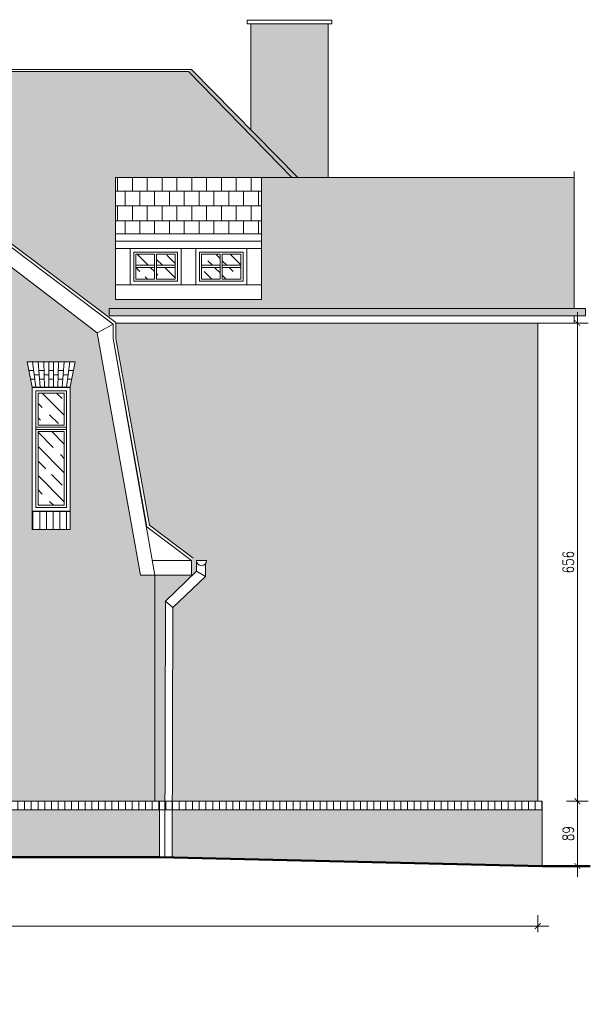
# Model space of a CAD drawing. Header units: millimetres. Extents: x 284606 to 569416, y -192995 to -95103.
# Tile 177 of 178: x 317799 to 318581, y -98956 to -97606. Entities that reach past the tile are written whole.
import ezdxf

# ---------------------------------------------------------------- set-up
doc = ezdxf.new("R2010")
doc.units = ezdxf.units.MM
doc.layers.get('0').update_dxf_attribs({"lineweight": 0})
for name, color, linetype, lineweight in [('!STR_Elewacje 0.15', 10, 'Continuous', 15), ('!STR_Konstrukcja 0.20', 200, 'Continuous', 20), ('!STR_Konstrukcja 0.50', 72, 'Continuous', 50), ('!STR_Kreskowanie', 253, 'Continuous', 5), ('!STR_Ocieplenie 0.05', 1, 'Continuous', 5), ('!STR_Stolarka okienna', 72, 'Continuous', 15), ('!STR_Wymiarowanie', 254, 'Continuous', 9)]:
    doc.layers.add(name, color=color, linetype=linetype, lineweight=lineweight)
doc.layers.add('!STR_Kreskowanie ścian', color=7, linetype='Continuous', lineweight=5, true_color=0xa6a6a6)
doc.styles.add('EKO 1-10', font='romans.shx', dxfattribs={"width": 0.8, "height": 15})
doc.dimstyles.new('EKO wymiar 1-10', dxfattribs={"dimtxt": 15, "dimasz": 8, "dimexe": 15, "dimexo": 15, "dimgap": 5, "dimtad": 1, "dimdec": 0, "dimtxsty": 'EKO 1-10', "dimblk": 'ARCHTICK', "dimcen": 10, "dimdle": 15, "dimclrd": 256, "dimclre": 256, "dimclrt": 256, "dimazin": 2, "dimtfac": 1, "dimtdec": 0, "dimtmove": 2, "dimatfit": 3, "dimldrblk": 'ARCHTICK', "dimfxl": 15, "dimfxlon": 1, "dimlwd": -1, "dimlwe": -1, "dimarcsym": 0})
pattern_1 = [(0, (24379.7694, 0), (0, 8.128), []), (90, (24379.7694, 0), (-8.128, 8.128), [8.128, -8.128])]
pattern_2 = [(0, (24379.77, 0), (0, 20.32), []), (90, (24379.769, 0), (-10.16, 20.32), [20.32, -20.32])]

# ---------------------------------------------------------------- blocks, each defined once
blk = doc.blocks.new('_ArchTick')
at = {"color": 0, "linetype": 'ByBlock', "const_width": 0.15}
blk.add_lwpolyline([(-0.5, -0.5), (0.5, 0.5)], dxfattribs=at)
blk = doc.blocks.new('*D1014')
at = {"layer": '!STR_Wymiarowanie', "ltscale": 1.5, "transparency": 16777216}
for p, q in [((316603.1, -98864), (316603.1, -98834)), ((318508.5, -98857.3), (318508.5, -98834)), ((316588.1, -98849), (318523.5, -98849))]:
    blk.add_line(p, q, dxfattribs=at)
at = {"layer": 'Defpoints', "color": 0, "ltscale": 1.5, "transparency": 16777216}
for p in [(318508.5, -98849), (318508.5, -98872.3), (316603.1, -98956.3)]:
    blk.add_point(p, dxfattribs=at)
at = {"layer": '!STR_Wymiarowanie', "ltscale": 1.5, "transparency": 16777216, "xscale": 8, "yscale": 8, "zscale": 8, "rotation": 180}
blk.add_blockref('_ArchTick', (316603.1, -98849), dxfattribs=at)
at = {"layer": '!STR_Wymiarowanie', "ltscale": 1.5, "transparency": 16777216, "xscale": 8, "yscale": 8, "zscale": 8}
blk.add_blockref('_ArchTick', (318508.5, -98849), dxfattribs=at)
at = {"layer": '!STR_Wymiarowanie', "ltscale": 1.5, "transparency": 16777216, "insert": (317555.8, -98836.5), "char_height": 15, "attachment_point": 5, "style": 'EKO 1-10'}
blk.add_mtext('1905', dxfattribs=at)
blk = doc.blocks.new('*D1015')
at = {"layer": '!STR_Wymiarowanie', "ltscale": 1.5, "transparency": 16777216}
for p, q in [((318562.8, -98781.6), (318562.8, -98662.6)), ((318547.8, -98677.6), (318577.8, -98677.6)), ((318547.8, -98766.6), (318577.8, -98766.6))]:
    blk.add_line(p, q, dxfattribs=at)
at = {"layer": 'Defpoints', "color": 0, "ltscale": 1.5, "transparency": 16777216}
for p in [(318514.5, -98677.6), (318562.8, -98677.6), (318514.5, -98766.6)]:
    blk.add_point(p, dxfattribs=at)
at = {"layer": '!STR_Wymiarowanie', "ltscale": 1.5, "transparency": 16777216, "xscale": 8, "yscale": 8, "zscale": 8}
for p, rotation in [((318562.8, -98677.6), 90), ((318562.8, -98766.6), 270)]:
    blk.add_blockref('_ArchTick', p, dxfattribs=dict(at, rotation=rotation))
at = {"layer": '!STR_Wymiarowanie', "ltscale": 1.5, "transparency": 16777216, "insert": (318550.3, -98722.1), "char_height": 15, "attachment_point": 5, "rotation": 90, "style": 'EKO 1-10'}
blk.add_mtext('89', dxfattribs=at)
blk = doc.blocks.new('*D1016')
at = {"layer": '!STR_Wymiarowanie', "ltscale": 1.5, "transparency": 16777216}
for p, q in [((318562.8, -98692.6), (318562.8, -98006.7)), ((318547.8, -98021.7), (318577.8, -98021.7)), ((318547.8, -98677.6), (318577.8, -98677.6))]:
    blk.add_line(p, q, dxfattribs=at)
at = {"layer": 'Defpoints', "color": 0, "ltscale": 1.5, "transparency": 16777216}
for p in [(318476.1, -98021.7), (318562.8, -98021.7), (318514.5, -98677.6)]:
    blk.add_point(p, dxfattribs=at)
at = {"layer": '!STR_Wymiarowanie', "ltscale": 1.5, "transparency": 16777216, "xscale": 8, "yscale": 8, "zscale": 8}
for p, rotation in [((318562.8, -98021.7), 90), ((318562.8, -98677.6), 270)]:
    blk.add_blockref('_ArchTick', p, dxfattribs=dict(at, rotation=rotation))
at = {"layer": '!STR_Wymiarowanie', "ltscale": 1.5, "transparency": 16777216, "insert": (318550.3, -98349.7), "char_height": 15, "attachment_point": 5, "rotation": 90, "style": 'EKO 1-10'}
blk.add_mtext('656', dxfattribs=at)

msp = doc.modelspace()

# ---------------------------------------------------------------- hatches: boundary and pattern name
at = {"layer": '!STR_Kreskowanie', "ltscale": 0.3}
h = msp.add_hatch(dxfattribs=at)
h.set_pattern_fill('GOST_WOOD', color=256, scale=7, angle=45)
h.set_pattern_definition([(135, (24463, 2370.476), (29.698485, 29.698485), [70, -14]), (135, (24482.797, 2370.476), (29.698485, 29.698485), [42, -10.5, 21, -10.5]), (135, (24507.546, 2365.526), (29.698485, 29.698485), [70, -14])])
h.paths.add_polyline_path([(317986.2, -97927.3), (318011.7, -97927.3), (318011.7, -97942.4), (317986.2, -97942.4)])
h.paths.add_polyline_path([(317957.7, -97927.3), (317983.2, -97927.3), (317983.2, -97942.4), (317957.7, -97942.4)])
h.paths.add_polyline_path([(317957.7, -97945.4), (317983.2, -97945.4), (317983.2, -97961.3), (317957.7, -97961.3)])
h.paths.add_polyline_path([(317986.2, -97945.4), (318011.7, -97945.4), (318011.7, -97961.3), (317986.2, -97961.3)])
h = msp.add_hatch(dxfattribs=at)
h.set_pattern_fill('GOST_WOOD', color=256, scale=7, angle=45)
h.set_pattern_definition([(135, (24373, 2370.476), (29.698485, 29.698485), [70, -14]), (135, (24392.797, 2370.476), (29.698485, 29.698485), [42, -10.5, 21, -10.5]), (135, (24417.546, 2365.526), (29.698485, 29.698485), [70, -14])])
h.paths.add_polyline_path([(318076.2, -97927.3), (318101.7, -97927.3), (318101.7, -97942.4), (318076.2, -97942.4)])
h.paths.add_polyline_path([(318047.7, -97927.3), (318073.2, -97927.3), (318073.2, -97942.4), (318047.7, -97942.4)])
h.paths.add_polyline_path([(318047.7, -97945.4), (318073.2, -97945.4), (318073.2, -97961.3), (318047.7, -97961.3)])
h.paths.add_polyline_path([(318076.2, -97945.4), (318101.7, -97945.4), (318101.7, -97961.3), (318076.2, -97961.3)])
h = msp.add_hatch(dxfattribs=at)
h.set_pattern_fill('GOST_WOOD', color=256, scale=7, angle=45)
h.set_pattern_definition([(135, (813.01, 317.642), (29.698485, 29.698485), [70, -14]), (135, (832.81, 317.642), (29.698485, 29.698485), [42, -10.5, 21, -10.5]), (135, (857.56, 312.693), (29.698485, 29.698485), [70, -14])])
h.paths.add_polyline_path([(317859.6, -98117.7), (317823.6, -98117.7), (317823.6, -98159.7), (317859.6, -98159.7)])
h.paths.add_polyline_path([(317859.6, -98170.7), (317823.6, -98170.7), (317823.6, -98271.7), (317859.6, -98271.7)])
at = {"layer": '!STR_Kreskowanie ścian', "ltscale": 0.3}
h = msp.add_hatch(dxfattribs=at)
h.set_pattern_fill('AR-B816', color=256, scale=0.04)
h.set_pattern_definition(pattern_1)
h.paths.add_polyline_path([(311722.9, -97608.5), (311682.9, -97608.5), (311682.9, -97683.2), (311697.5, -97673.8), (311722.9, -97690.1)])
h.paths.add_polyline_path([(313115.3, -97608.5), (313009.3, -97608.5), (313009.3, -97853.7), (313115.3, -97753.3)])
h.paths.add_polyline_path([(313601.8, -97608.5), (313447.3, -97608.5), (313447.3, -97673.8), (313601.8, -97673.8)])
h.paths.add_polyline_path([(314127.9, -97608.5), (313962.3, -97608.5), (313962.3, -97673.8), (314127.9, -97673.8)])
h.paths.add_polyline_path([(314361.5, -97608.5), (314183.9, -97608.5), (314183.9, -97714.7), (314361.5, -97886.5)])
h.paths.add_polyline_path([(315631, -97608.5), (315591, -97608.5), (315591, -97690.1), (315616.4, -97673.8), (315631, -97683.2)])
h.paths.add_polyline_path([(317046.8, -97605.5), (316869.3, -97605.5), (316869.3, -97840.3), (317046.8, -97707.3)])
h.paths.add_polyline_path([(317268.5, -97605.5), (317102.9, -97605.5), (317102.9, -97673.8), (317268.5, -97673.8)])
h.paths.add_polyline_path([(317783.4, -97605.5), (317629, -97605.5), (317629, -97673.8), (317783.4, -97673.8)])
h.paths.add_polyline_path([(318221.4, -97611.3), (318115.4, -97611.3), (318115.4, -97756.8), (318179.6, -97822.2), (318221.4, -97822.2)])
at = {"layer": '!STR_Kreskowanie ścian', "ltscale": 1.5}
h = msp.add_hatch(dxfattribs=at)
h.set_pattern_fill('AR-B88', color=256, scale=0.1)
h.set_pattern_definition(pattern_2)
h.paths.add_polyline_path([(316746.8, -98086.7), (316733.6, -98086.7), (316733.6, -98076.7), (316746.8, -98076.7), (316746.8, -98023), (316633.8, -98023), (316609.2, -98299.8), (316746.8, -98299.8)])
h.paths.add_polyline_path([(316609.2, -98299.8), (316609.1, -98301.4), (316553.1, -98347.5), (317031.5, -98347.5), (317092.7, -98301.3), (317093, -98299.8)])
h.paths.add_polyline_path([(316984.6, -98086.7), (316972.6, -98086.7), (316972.6, -98076.7), (316984.6, -98076.7), (316984.6, -98023), (316875.8, -98023), (316875.8, -98076.7), (316890.8, -98076.7), (316890.8, -98086.7), (316875.8, -98086.7), (316875.8, -98299.8), (316984.6, -98299.8)])
h.paths.add_polyline_path([(317135, -98042.8), (317135, -98023), (317072.6, -98023), (317072.6, -98076.7), (317087.6, -98076.7), (317087.6, -98086.7), (317072.6, -98086.7), (317072.6, -98299.8), (317088.2, -98299.8), (317089.1, -98299.1)])
h.paths.add_polyline_path([(317532.7, -97721.6), (317135, -98020.8), (317135, -98023), (317072.6, -98023), (317072.6, -98076.7), (317087.6, -98076.7), (317087.6, -98086.7), (316972.6, -98086.7), (316972.6, -98076.7), (316984.6, -98076.7), (316984.6, -98023), (316875.8, -98023), (316875.8, -98076.7), (316890.8, -98076.7), (316890.8, -98086.7), (316733.6, -98086.7), (316733.6, -98076.7), (316746.8, -98076.7), (316746.8, -98023), (316632.8, -98023), (317095.7, -97676.6), (318029.7, -97676.6), (318033.9, -97673.8), (318033.9, -97673.8), (318179.6, -97822.2), (318558.5, -97822.2), (318558.5, -98001.7), (318573.9, -98001.7), (318573.9, -98011.7), (317918.4, -98011.7)])
h.paths.add_polyline_path([(317929.7, -97899.3), (317929.7, -97822.2), (318129.7, -97822.2), (318129.7, -97899.3), (318129.7, -97909.3), (318129.7, -97989.3), (317929.7, -97989.3)], flags=16)
h.paths.add_polyline_path([(317929.7, -97919.3), (317949.7, -97919.3), (318019.7, -97919.3), (318039.7, -97919.3), (318129.7, -97919.3), (318129.7, -97969.3), (318109.7, -97969.3), (317929.7, -97969.3)], flags=0)
h.paths.add_polyline_path([(317954.7, -97924.3), (318014.7, -97924.3), (318014.7, -97964.3), (317954.7, -97964.3)], flags=0)
h.paths.add_polyline_path([(317957.7, -97927.3), (317983.2, -97927.3), (317983.2, -97961.3), (317957.7, -97961.3)], flags=0)
h.paths.add_polyline_path([(317986.2, -97927.3), (318011.7, -97927.3), (318011.7, -97961.3), (317986.2, -97961.3)], flags=0)
h.paths.add_polyline_path([(318039.7, -97919.3), (318109.7, -97919.3), (318109.7, -97969.3), (318039.7, -97969.3)], flags=0)
h.paths.add_polyline_path([(318044.7, -97924.3), (318104.7, -97924.3), (318104.7, -97964.3), (318044.7, -97964.3)], flags=0)
h.paths.add_polyline_path([(318047.7, -97927.3), (318073.2, -97927.3), (318073.2, -97961.3), (318047.7, -97961.3)], flags=0)
h.paths.add_polyline_path([(318076.2, -97927.3), (318101.7, -97927.3), (318101.7, -97961.3), (318076.2, -97961.3)], flags=0)
at = {"layer": '!STR_Kreskowanie ścian', "ltscale": 0.3}
h = msp.add_hatch(dxfattribs=at)
h.set_pattern_fill('AR-B816', color=256, scale=0.04)
h.set_pattern_definition(pattern_1)
edge = h.paths.add_edge_path()
edge.add_line((318508.5, -98021.7), (317930.4, -98021.7))
edge.add_line((317930.4, -98021.7), (317930.4, -98042.8))
edge.add_line((317930.4, -98042.8), (317976.3, -98299.1))
edge.add_line((317976.3, -98299.1), (318036.3, -98344.3))
edge.add_line((318036.3, -98344.3), (318033.9, -98347.5))
edge.add_line((318033.9, -98347.5), (318033.9, -98368.9))
edge.add_line((318033.9, -98368.9), (318041, -98362.1))
edge.add_line((318041, -98362.1), (318041, -98349.7))
edge.add_arc((318047.7, -98347.6), 7, 180, 197.586, ccw=False)
edge.add_line((318040.7, -98347.6), (318054.7, -98347.6))
edge.add_arc((318047.7, -98347.6), 7, -40.4457, 0, ccw=False)
edge.add_line((318053, -98352.1), (318053, -98369.5))
edge.add_line((318053, -98369.5), (318008.2, -98411.8))
edge.add_line((318008.2, -98411.8), (318007.8, -98677.6))
edge.add_line((318007.8, -98677.6), (318508.5, -98677.6))
edge.add_line((318508.5, -98677.6), (318508.5, -98021.7))
h.paths.add_polyline_path([(318033.9, -98368.9), (318033.9, -98367.5), (317983.9, -98367.5), (317983.9, -98677.6), (317997.8, -98677.6), (317998.2, -98403.3)], flags=17)
h.paths.add_polyline_path([(318514.5, -98689.6), (318007.7, -98689.6), (318007.6, -98755.1), (318514.5, -98767.7)])
h.paths.add_polyline_path([(317989.9, -98689.6), (317732.5, -98689.6), (317727.9, -98712.5), (317727.9, -98754.6), (317989.9, -98754.6)])
h.paths.add_polyline_path([(317648.1, -98712.5), (317643, -98689.6), (317556.7, -98689.6), (317552.2, -98712.5), (317552.2, -98754.6), (317648.1, -98754.6)])
h.paths.add_polyline_path([(317472.4, -98712.5), (317467.3, -98689.6), (317340.9, -98689.6), (317340.9, -98746.6), (317231.1, -98746.6), (317231.1, -98689.6), (317075.5, -98689.6), (317075.5, -98754.6), (317472.4, -98754.6)])
h.paths.add_polyline_path([(317081.5, -98367.5), (317031.5, -98367.5), (316598.1, -98367.5), (316598.1, -98677.6), (317081.5, -98677.6)])
h.paths.add_polyline_path([(316864.3, -98622.3), (316758.3, -98622.3), (316758.3, -98597.3), (316758.3, -98427.3), (316748.3, -98392.4), (316874.2, -98392.4), (316864.3, -98427.3), (316864.3, -98597.3)], flags=16)
h.paths.add_polyline_path([(316859.3, -98592.3), (316814.3, -98592.3), (316763.3, -98592.3), (316763.3, -98432.3), (316859.3, -98432.3)], flags=0)
h.paths.add_polyline_path([(316856.3, -98589.3), (316817.3, -98589.3), (316817.3, -98488.3), (316856.3, -98488.3)], flags=0)
h.paths.add_polyline_path([(317002.6, -98622.3), (317002.6, -98427.3), (316995.6, -98392.4), (317061.5, -98392.4), (317054.6, -98427), (317054.6, -98622.3)], flags=16)
h.paths.add_polyline_path([(317007.6, -98482.3), (317007.6, -98432.3), (317049.6, -98432.3), (317049.6, -98480.3), (317049.6, -98482.3)], flags=0)
h.paths.add_polyline_path([(317010.6, -98479.3), (317010.6, -98435.3), (317046.6, -98435.3), (317046.6, -98479.3)], flags=0)
h.paths.add_polyline_path([(316806.3, -98589.3), (316766.3, -98589.3), (316766.3, -98488.3), (316806.3, -98488.3)], flags=0)
h.paths.add_polyline_path([(316856.3, -98477.3), (316817.3, -98477.3), (316817.3, -98435.3), (316856.3, -98435.3)], flags=0)
h.paths.add_polyline_path([(317011.7, -98404.4), (317018.9, -98404.4), (317019.1, -98410.4), (317025.6, -98410.4), (317025.6, -98404.4), (317031.6, -98404.4), (317031.6, -98410.4), (317038, -98410.4), (317038.2, -98404.4), (317045.4, -98404.4), (317044.4, -98416.4), (317037.9, -98416.4), (317038, -98410.4), (317031.6, -98410.4), (317031.6, -98416.4), (317025.6, -98416.4), (317025.6, -98410.4), (317019.1, -98410.4), (317019.2, -98416.4), (317012.7, -98416.4)], flags=0)
h.paths.add_polyline_path([(316806.3, -98477.3), (316766.3, -98477.3), (316766.3, -98435.3), (316806.3, -98435.3)], flags=0)
h.paths.add_polyline_path([(316854.4, -98416.4), (316846.9, -98416.4), (316848.1, -98410.4), (316841.2, -98410.4), (316840.3, -98416.4), (316834.2, -98416.4), (316835, -98410.4), (316828.2, -98410.4), (316827.7, -98416.4), (316821.1, -98416.4), (316821.3, -98410.4), (316814.8, -98410.4), (316814.8, -98416.4), (316808.8, -98416.4), (316808.8, -98410.4), (316802.3, -98410.4), (316802.5, -98416.4), (316795.9, -98416.4), (316795.4, -98410.4), (316788.5, -98410.4), (316789.3, -98416.4), (316783.2, -98416.4), (316782.4, -98410.4), (316775.4, -98410.4), (316776.6, -98416.4), (316769.1, -98416.4), (316766.2, -98404.4), (316774.2, -98404.4), (316775.4, -98410.4), (316782.4, -98410.4), (316781.5, -98404.4), (316787.8, -98404.4), (316788.5, -98410.4), (316795.4, -98410.4), (316794.9, -98404.4), (316802.1, -98404.4), (316802.3, -98410.4), (316808.8, -98410.4), (316808.8, -98404.4), (316814.8, -98404.4), (316814.8, -98410.4), (316821.3, -98410.4), (316821.4, -98404.4), (316828.6, -98404.4), (316828.2, -98410.4), (316835, -98410.4), (316835.8, -98404.4), (316842, -98404.4), (316841.2, -98410.4), (316848.1, -98410.4), (316849.3, -98404.4), (316857.3, -98404.4)], flags=0)
h.paths.add_polyline_path([(317075.5, -98689.6), (316851.9, -98689.6), (316847.4, -98712.5), (316847.4, -98749.4), (317075.5, -98754.6)])
h.paths.add_polyline_path([(316762.5, -98689.6), (316592.1, -98689.6), (316592.1, -98743.6), (316598.1, -98743.6), (316767.6, -98747.5), (316767.6, -98712.5)])
h.paths.add_polyline_path([(317231.1, -98536.4), (317221.2, -98501.5), (317350.9, -98501.5), (317340.9, -98536.4), (317340.9, -98677.6), (317983.9, -98677.6), (317983.9, -98367.5), (317963.9, -98367.5), (317904.8, -98035.2), (317532.7, -97750.6), (317160.9, -98033.7), (317101.5, -98367.5), (317081.5, -98367.5), (317081.5, -98677.6), (317231.1, -98677.6)])
h.paths.add_polyline_path([(317239.5, -98461.4), (317239.5, -98436.4), (317239.5, -98266.4), (317229.6, -98231.5), (317342.5, -98231.5), (317332.5, -98266.4), (317332.5, -98436.4), (317332.5, -98461.4)], flags=16)
h.paths.add_polyline_path([(317244.5, -98431.4), (317244.5, -98271.4), (317327.5, -98271.4), (317327.5, -98431.4), (317288.5, -98431.4)], flags=0)
h.paths.add_polyline_path([(317247.5, -98428.4), (317247.5, -98327.4), (317280.5, -98327.4), (317280.5, -98428.4)], flags=0)
h.paths.add_polyline_path([(317291.5, -98428.4), (317291.5, -98327.4), (317324.5, -98327.4), (317324.5, -98428.4)], flags=0)
h.paths.add_polyline_path([(317247.5, -98316.4), (317247.5, -98274.4), (317280.5, -98274.4), (317280.5, -98316.4)], flags=0)
h.paths.add_polyline_path([(317291.5, -98316.4), (317291.5, -98274.4), (317324.5, -98274.4), (317324.5, -98316.4)], flags=0)
h.paths.add_polyline_path([(317490.1, -98597.3), (317490.1, -98427.3), (317483.1, -98392.4), (317549, -98392.4), (317542.1, -98427), (317542.1, -98597.3), (317542.1, -98622.3), (317490.1, -98622.3)], flags=16)
h.paths.add_polyline_path([(317240.5, -98243.5), (317248.5, -98243.5), (317249.7, -98249.5), (317256.6, -98249.5), (317255.8, -98243.5), (317262, -98243.5), (317262.8, -98249.5), (317269.7, -98249.5), (317269.2, -98243.5), (317276.4, -98243.5), (317276.6, -98249.5), (317283, -98249.5), (317283, -98243.5), (317289, -98243.5), (317289, -98249.5), (317295.5, -98249.5), (317295.7, -98243.5), (317302.9, -98243.5), (317302.4, -98249.5), (317309.3, -98249.5), (317310, -98243.5), (317316.3, -98243.5), (317315.4, -98249.5), (317322.4, -98249.5), (317323.6, -98243.5), (317331.6, -98243.5), (317328.7, -98255.5), (317321.2, -98255.5), (317322.4, -98249.5), (317315.4, -98249.5), (317314.6, -98255.5), (317308.5, -98255.5), (317309.3, -98249.5), (317302.4, -98249.5), (317301.9, -98255.5), (317295.4, -98255.5), (317295.5, -98249.5), (317289, -98249.5), (317289, -98255.5), (317283, -98255.5), (317283, -98249.5), (317276.6, -98249.5), (317276.7, -98255.5), (317270.1, -98255.5), (317269.7, -98249.5), (317262.8, -98249.5), (317263.6, -98255.5), (317257.5, -98255.5), (317256.6, -98249.5), (317249.7, -98249.5), (317250.9, -98255.5), (317243.4, -98255.5)], flags=0)
h.paths.add_polyline_path([(317495.1, -98592.3), (317495.1, -98432.3), (317537.1, -98432.3), (317537.1, -98480.3), (317537.1, -98592.3)], flags=0)
h.paths.add_polyline_path([(317498.1, -98589.3), (317498.1, -98435.3), (317534.1, -98435.3), (317534.1, -98589.3)], flags=0)
h.paths.add_polyline_path([(317499.2, -98404.4), (317506.4, -98404.4), (317506.6, -98410.4), (317513.1, -98410.4), (317513.1, -98404.4), (317519.1, -98404.4), (317519.1, -98410.4), (317525.5, -98410.4), (317525.7, -98404.4), (317532.9, -98404.4), (317531.9, -98416.4), (317525.4, -98416.4), (317525.5, -98410.4), (317519.1, -98410.4), (317519.1, -98416.4), (317513.1, -98416.4), (317513.1, -98410.4), (317506.6, -98410.4), (317506.7, -98416.4), (317500.2, -98416.4)], flags=0)
h.paths.add_polyline_path([(317240, -98180.9), (317240, -98154.9), (317264, -98154.9), (317264, -98180.9)], flags=16)
h.paths.add_polyline_path([(317314, -98180.9), (317314, -98154.9), (317338, -98154.9), (317338, -98180.9)], flags=16)
h.paths.add_polyline_path([(317240, -98131.7), (317240, -98106.7), (317240, -98041.7), (317232.1, -98021.8), (317345, -98021.8), (317338, -98041.7), (317338, -98106.7), (317338, -98131.7)], flags=16)
h.paths.add_polyline_path([(317638.8, -98597.3), (317638.8, -98427.3), (317628.8, -98392.4), (317754.7, -98392.4), (317744.8, -98427.3), (317744.8, -98597.3), (317744.8, -98622.3), (317638.8, -98622.3)], flags=16)
h.paths.add_polyline_path([(317643.8, -98592.3), (317643.8, -98432.3), (317739.8, -98432.3), (317739.8, -98592.3), (317694.8, -98592.3)], flags=0)
h.paths.add_polyline_path([(317646.8, -98589.3), (317646.8, -98488.3), (317686.8, -98488.3), (317686.8, -98589.3)], flags=0)
h.paths.add_polyline_path([(317245, -98101.7), (317245, -98046.7), (317333, -98046.7), (317333, -98101.7)], flags=0)
h.paths.add_polyline_path([(317248, -98098.7), (317248, -98049.7), (317283.5, -98049.7), (317283.5, -98098.7)], flags=0)
h.paths.add_polyline_path([(317646.8, -98477.3), (317646.8, -98435.3), (317686.8, -98435.3), (317686.8, -98477.3)], flags=0)
h.paths.add_polyline_path([(317294.5, -98098.7), (317294.5, -98049.7), (317330, -98049.7), (317330, -98098.7)], flags=0)
h.paths.add_polyline_path([(317646.7, -98404.4), (317654.7, -98404.4), (317655.9, -98410.4), (317662.9, -98410.4), (317662, -98404.4), (317668.3, -98404.4), (317669.1, -98410.4), (317675.9, -98410.4), (317675.4, -98404.4), (317682.6, -98404.4), (317682.8, -98410.4), (317689.3, -98410.4), (317689.3, -98404.4), (317695.3, -98404.4), (317695.3, -98410.4), (317701.8, -98410.4), (317701.9, -98404.4), (317709.2, -98404.4), (317708.7, -98410.4), (317715.5, -98410.4), (317716.3, -98404.4), (317722.5, -98404.4), (317721.7, -98410.4), (317728.6, -98410.4), (317729.8, -98404.4), (317737.9, -98404.4), (317734.9, -98416.4), (317727.4, -98416.4), (317728.6, -98410.4), (317721.7, -98410.4), (317720.8, -98416.4), (317714.7, -98416.4), (317715.5, -98410.4), (317708.7, -98410.4), (317708.2, -98416.4), (317701.6, -98416.4), (317701.8, -98410.4), (317695.3, -98410.4), (317695.3, -98416.4), (317689.3, -98416.4), (317689.3, -98410.4), (317682.8, -98410.4), (317683, -98416.4), (317676.4, -98416.4), (317675.9, -98410.4), (317669.1, -98410.4), (317669.8, -98416.4), (317663.7, -98416.4), (317662.9, -98410.4), (317655.9, -98410.4), (317657.1, -98416.4), (317649.6, -98416.4)], flags=0)
h.paths.add_polyline_path([(317697.8, -98589.3), (317697.8, -98488.3), (317736.8, -98488.3), (317736.8, -98589.3)], flags=0)
h.paths.add_polyline_path([(317697.8, -98477.3), (317697.8, -98435.3), (317736.8, -98435.3), (317736.8, -98477.3)], flags=0)
h.paths.add_polyline_path([(317638.8, -98304.7), (317638.8, -98279.7), (317638.8, -98109.7), (317628.8, -98074.8), (317754.7, -98074.8), (317744.8, -98109.7), (317744.8, -98279.7), (317744.8, -98304.7)], flags=16)
h.paths.add_polyline_path([(317643.8, -98274.7), (317643.8, -98114.7), (317739.3, -98114.7), (317739.3, -98274.7)], flags=0)
h.paths.add_polyline_path([(317646.8, -98271.7), (317646.8, -98117.7), (317736.3, -98117.7), (317736.3, -98271.7)], flags=0)
h.paths.add_polyline_path([(317459.5, -98012.9), (317459.5, -97914.9), (317447.5, -97880), (317516.5, -97880), (317504.5, -97914.9), (317504.5, -98012.9)], flags=16)
h.paths.add_polyline_path([(317574.5, -98012.9), (317574.5, -97914.9), (317562.5, -97880), (317631.5, -97880), (317619.5, -97914.9), (317619.5, -98012.9)], flags=16)
h.paths.add_polyline_path([(317646.7, -98086.8), (317654.7, -98086.8), (317655.9, -98092.8), (317662.9, -98092.8), (317662, -98086.8), (317668.3, -98086.8), (317669.1, -98092.8), (317675.9, -98092.8), (317675.4, -98086.8), (317682.6, -98086.8), (317682.8, -98092.8), (317689.3, -98092.8), (317689.3, -98086.8), (317695.3, -98086.8), (317695.3, -98092.8), (317701.8, -98092.8), (317701.9, -98086.8), (317709.2, -98086.8), (317708.7, -98092.8), (317715.5, -98092.8), (317716.3, -98086.8), (317722.5, -98086.8), (317721.7, -98092.8), (317728.6, -98092.8), (317729.8, -98086.8), (317737.9, -98086.8), (317734.9, -98098.8), (317727.4, -98098.8), (317728.6, -98092.8), (317721.7, -98092.8), (317720.8, -98098.8), (317714.7, -98098.8), (317715.5, -98092.8), (317708.7, -98092.8), (317708.2, -98098.8), (317701.6, -98098.8), (317701.8, -98092.8), (317695.3, -98092.8), (317695.3, -98098.8), (317689.3, -98098.8), (317689.3, -98092.8), (317682.8, -98092.8), (317683, -98098.8), (317676.4, -98098.8), (317675.9, -98092.8), (317669.1, -98092.8), (317669.8, -98098.8), (317663.7, -98098.8), (317662.9, -98092.8), (317655.9, -98092.8), (317657.1, -98098.8), (317649.6, -98098.8)], flags=0)
h.paths.add_polyline_path([(317815.6, -98304.7), (317815.6, -98109.7), (317808.6, -98074.8), (317874.5, -98074.8), (317867.6, -98109.4), (317867.6, -98304.7)], flags=16)
h.paths.add_polyline_path([(317820.6, -98164.7), (317820.6, -98114.7), (317862.6, -98114.7), (317862.6, -98162.7), (317862.6, -98164.7)], flags=0)
h.paths.add_polyline_path([(317823.6, -98161.7), (317823.6, -98117.7), (317859.6, -98117.7), (317859.6, -98161.7)], flags=0)
h.paths.add_polyline_path([(317824.7, -98086.8), (317831.9, -98086.8), (317832.1, -98092.8), (317838.6, -98092.8), (317838.6, -98086.8), (317844.6, -98086.8), (317844.6, -98092.8), (317851, -98092.8), (317851.2, -98086.8), (317858.4, -98086.8), (317857.5, -98098.8), (317850.9, -98098.8), (317851, -98092.8), (317844.6, -98092.8), (317844.6, -98098.8), (317838.6, -98098.8), (317838.6, -98092.8), (317832.1, -98092.8), (317832.2, -98098.8), (317825.7, -98098.8)], flags=0)
at = {"layer": '!STR_Kreskowanie ścian', "ltscale": 1.5}
h = msp.add_hatch(dxfattribs=at)
h.set_pattern_fill('AR-B88', color=256, scale=0.1)
h.set_pattern_definition(pattern_2)
h.paths.add_polyline_path([(318129.7, -97822.2), (317929.7, -97822.2), (317929.7, -97899.3), (318129.7, -97899.3)])
h = msp.add_hatch(dxfattribs=at)
h.set_pattern_fill('ANSI31', color=256, scale=2.9, angle=45)
h.set_pattern_definition([(90, (-273949.3225, 109093.695), (-9.2075, 9e-16), [])])
h.paths.add_polyline_path([(317871.6, -98279.7), (317871.6, -98304.7), (317812.1, -98304.7), (317812.1, -98279.7)])
h = msp.add_hatch(dxfattribs=at)
h.set_pattern_fill('ANSI31', color=256, scale=2.9, angle=45)
h.set_pattern_definition([(90, (26424.652, 2627.342), (-9.2075, 9e-16), [])])
h.paths.add_polyline_path([(317231.1, -98689.6), (317231.1, -98677.6), (316597.1, -98677.6), (316597.1, -98689.6)])
h.paths.add_polyline_path([(317340.9, -98677.6), (317340.9, -98689.6), (318514.5, -98689.6), (318514.5, -98677.6)])

# ---------------------------------------------------------------- linework, layer by layer
at = {"layer": '!STR_Elewacje 0.15', "ltscale": 1.5}
for p, q in [((317874.5, -98074.8), (317808.6, -98074.8)), ((317815.6, -98109.7), (317808.6, -98074.8)), ((317874.5, -98074.8), (317808.6, -98074.8)), ((317815.6, -98109.7), (317808.6, -98074.8)), ((317820.6, -98109.7), (317816, -98074.8)), ((317820.6, -98109.7), (317816, -98074.8)), ((317826.6, -98109.7), (317823.7, -98074.8)), ((317826.6, -98109.7), (317823.7, -98074.8)), ((317832.6, -98109.7), (317831.6, -98074.8)), ((317832.6, -98109.7), (317831.6, -98074.8)), ((317838.6, -98109.7), (317838.6, -98074.8)), ((317838.6, -98109.7), (317838.6, -98074.8)), ((317844.6, -98109.7), (317844.6, -98074.8)), ((317844.6, -98109.7), (317844.6, -98074.8)), ((317850.6, -98109.7), (317851.6, -98074.8)), ((317850.6, -98109.7), (317851.6, -98074.8)), ((317856.6, -98109.7), (317859.4, -98074.8)), ((317856.6, -98109.7), (317859.4, -98074.8)), ((317862.6, -98109.7), (317867.1, -98074.8)), ((317862.6, -98109.7), (317867.1, -98074.8)), ((317867.6, -98109.4), (317874.5, -98074.8)), ((317867.6, -98109.4), (317874.5, -98074.8)), ((317817.6, -98086.8), (317811, -98086.8)), ((317817.6, -98086.8), (317811, -98086.8)), ((317831.9, -98086.8), (317824.7, -98086.8)), ((317831.9, -98086.8), (317824.7, -98086.8)), ((317844.6, -98086.8), (317838.6, -98086.8)), ((317844.6, -98086.8), (317838.6, -98086.8)), ((317858.4, -98086.8), (317851.2, -98086.8)), ((317858.4, -98086.8), (317851.2, -98086.8)), ((317872.1, -98086.8), (317865.6, -98086.8)), ((317872.1, -98086.8), (317865.6, -98086.8)), ((317819.1, -98098.8), (317813.4, -98098.8)), ((317819.1, -98098.8), (317813.4, -98098.8)), ((317819.1, -98098.8), (317813.4, -98098.8)), ((317819.1, -98098.8), (317813.4, -98098.8)), ((317819.1, -98098.8), (317813.4, -98098.8)), ((317819.1, -98098.8), (317813.4, -98098.8)), ((317825.2, -98092.8), (317818.3, -98092.8)), ((317825.2, -98092.8), (317818.3, -98092.8)), ((317832.2, -98098.8), (317825.7, -98098.8)), ((317832.2, -98098.8), (317825.7, -98098.8)), ((317832.2, -98098.8), (317825.7, -98098.8)), ((317832.2, -98098.8), (317825.7, -98098.8)), ((317832.2, -98098.8), (317825.7, -98098.8)), ((317832.2, -98098.8), (317825.7, -98098.8)), ((317838.6, -98092.8), (317832.1, -98092.8)), ((317838.6, -98092.8), (317832.1, -98092.8)), ((317844.6, -98098.8), (317838.6, -98098.8)), ((317844.6, -98098.8), (317838.6, -98098.8)), ((317844.6, -98098.8), (317838.6, -98098.8)), ((317844.6, -98098.8), (317838.6, -98098.8)), ((317844.6, -98098.8), (317838.6, -98098.8)), ((317844.6, -98098.8), (317838.6, -98098.8)), ((317851, -98092.8), (317844.6, -98092.8)), ((317851, -98092.8), (317844.6, -98092.8)), ((317857.5, -98098.8), (317850.9, -98098.8)), ((317857.5, -98098.8), (317850.9, -98098.8)), ((317857.5, -98098.8), (317850.9, -98098.8)), ((317857.5, -98098.8), (317850.9, -98098.8)), ((317857.5, -98098.8), (317850.9, -98098.8)), ((317857.5, -98098.8), (317850.9, -98098.8)), ((317864.8, -98092.8), (317858, -98092.8)), ((317864.8, -98092.8), (317858, -98092.8)), ((317869.7, -98098.8), (317864, -98098.8)), ((317869.7, -98098.8), (317864, -98098.8)), ((317869.7, -98098.8), (317864, -98098.8)), ((317869.7, -98098.8), (317864, -98098.8)), ((317869.7, -98098.8), (317864, -98098.8)), ((317869.7, -98098.8), (317864, -98098.8)), ((318053, -98369.5), (318041, -98362.1)), ((318008.2, -98411.8), (317998.2, -98403.3))]:
    msp.add_line(p, q, dxfattribs=at)
for points in [[(317929.7, -97899.3), (318129.7, -97899.3), (318129.7, -97909.3), (317929.7, -97909.3)], [(317921.1, -98001.7), (318573.9, -98001.7), (318573.9, -98011.7), (317921.1, -98011.7)], [(317867.6, -98279.7), (317815.6, -98279.7), (317815.6, -98304.7), (317867.6, -98304.7)]]:
    msp.add_lwpolyline(points, close=True, dxfattribs=at)
for points in [[(318041, -98349.7), (318041, -98362.1), (317998.2, -98403.3)], [(318053, -98352.1), (318053, -98369.5), (318008.2, -98411.8)], [(317998.2, -98403.3), (317997.6, -98754.9), (318007.6, -98754.9), (318008.2, -98411.8)]]:
    msp.add_lwpolyline(points, dxfattribs=at)
at = {"layer": '!STR_Konstrukcja 0.20', "ltscale": 1.5}
for p, q in [((317091.5, -97673.8), (318033.9, -97673.8)), ((318029.7, -97676.6), (317095.7, -97676.6)), ((318558.5, -98001.7), (318558.5, -97813.8)), ((317929.7, -97822.2), (318558.5, -97822.2)), ((318558.5, -98001.7), (318558.5, -97822.2)), ((317929.7, -97919.3), (318129.7, -97919.3)), ((317930.4, -98021.7), (318558.5, -98021.7)), ((318558.5, -98021.7), (318558.5, -98011.7)), ((317926.4, -98023.1), (317904.8, -98035.2)), ((317904.8, -98035.2), (317963.9, -98367.5)), ((317926.4, -98043.1), (317983.9, -98367.5)), ((318033.9, -98347.5), (317972.6, -98301.3)), ((317980.5, -98347.5), (318033.9, -98347.5)), ((318033.9, -98347.5), (318033.9, -98367.5)), ((317983.9, -98367.5), (317963.9, -98367.5)), ((317983.9, -98367.5), (318033.9, -98367.5)), ((318508.5, -98677.6), (317431.7, -98677.6)), ((317989.9, -98689.6), (317989.9, -98677.6))]:
    msp.add_line(p, q, dxfattribs=at)
for points in [[(318110.4, -97611.3), (318226.4, -97611.3), (318226.4, -97606.3), (318110.4, -97606.3)], [(317929.7, -97899.3), (318129.7, -97899.3), (318129.7, -97822.2), (317929.7, -97822.2)], [(317929.7, -97899.3), (318129.7, -97899.3), (318129.7, -97989.3), (317929.7, -97989.3)], [(317929.7, -97919.3), (317949.7, -97919.3), (317949.7, -97969.3), (317929.7, -97969.3)], [(318019.7, -97919.3), (318039.7, -97919.3), (318039.7, -97969.3), (318019.7, -97969.3)], [(318109.7, -97919.3), (318129.7, -97919.3), (318129.7, -97969.3), (318109.7, -97969.3)], [(317989.9, -98754.6), (318514.5, -98766.6), (318514.5, -98689.6), (317989.9, -98689.6)]]:
    msp.add_lwpolyline(points, close=True, dxfattribs=at)
for points in [[(318221.4, -97822.2), (318221.4, -97611.3), (318115.4, -97611.3), (318115.4, -97756.1)], [(318171.4, -97822.2), (318029.7, -97676.6)], [(318179.6, -97822.2), (318033.9, -97673.8)], [(318036.3, -98344.3), (317976.3, -98299.1), (317930.4, -98042.8), (317930.4, -98020.8), (317532.7, -97721.6)], [(318033.9, -98347.5), (317972.6, -98301.3), (317926.4, -98043.1), (317926.4, -98023.1), (317532.7, -97725.9)], [(317904.8, -98035.2), (317532.7, -97750.6)], [(318508.5, -98021.7), (318508.5, -98677.6)], [(317983.9, -98677.6), (317983.9, -98367.2)], [(317340.9, -98677.6), (318514.5, -98677.6), (318514.5, -98689.6), (317340.9, -98689.6)]]:
    msp.add_lwpolyline(points, dxfattribs=at)
at = {"layer": '!STR_Konstrukcja 0.50', "ltscale": 1.5}
msp.add_lwpolyline([(316544.7, -98743.6), (316598.1, -98743.6), (317075.5, -98754.6), (317989.9, -98754.6), (318514.5, -98766.6), (318580.5, -98766.6)], dxfattribs=at)
at = {"layer": '!STR_Kreskowanie ścian', "ltscale": 0.3}
msp.add_lwpolyline([(317815.5, -98110.3), (317867.5, -98110.3), (317867.5, -98280.3), (317815.5, -98280.3)], close=True, dxfattribs=at)
at = {"layer": '!STR_Ocieplenie 0.05', "ltscale": 1.5}
msp.add_line((318040.7, -98347.6), (318054.7, -98347.6), dxfattribs=at)
msp.add_arc((318047.7, -98347.6), 7, 180, 0, dxfattribs=at)
at = {"layer": '!STR_Stolarka okienna', "ltscale": 1.5}
for points in [[(318019.7, -97919.3), (318019.7, -97969.3), (317949.7, -97969.3), (317949.7, -97919.3)], [(318014.7, -97924.3), (318014.7, -97964.3), (317954.7, -97964.3), (317954.7, -97924.3)], [(317983.2, -97927.3), (317957.7, -97927.3), (317957.7, -97961.3), (317983.2, -97961.3)], [(318011.7, -97927.3), (317986.2, -97927.3), (317986.2, -97961.3), (318011.7, -97961.3)], [(318109.7, -97919.3), (318109.7, -97969.3), (318039.7, -97969.3), (318039.7, -97919.3)], [(318104.7, -97924.3), (318104.7, -97964.3), (318044.7, -97964.3), (318044.7, -97924.3)], [(318073.2, -97927.3), (318047.7, -97927.3), (318047.7, -97961.3), (318073.2, -97961.3)], [(318101.7, -97927.3), (318076.2, -97927.3), (318076.2, -97961.3), (318101.7, -97961.3)], [(317862.6, -98164.7), (317862.6, -98114.7), (317820.6, -98114.7), (317820.6, -98164.7)], [(317862.6, -98274.7), (317862.6, -98114.7), (317820.6, -98114.7), (317820.6, -98274.7)], [(317859.6, -98117.7), (317823.6, -98117.7), (317823.6, -98161.7), (317859.6, -98161.7)], [(317859.6, -98170.7), (317823.6, -98170.7), (317823.6, -98271.7), (317859.6, -98271.7)]]:
    msp.add_lwpolyline(points, close=True, dxfattribs=at)
for points in [[(317983.2, -97942.4), (317957.7, -97942.4)], [(317983.2, -97945.4), (317957.7, -97945.4)], [(317986.2, -97942.4), (318011.7, -97942.4)], [(317986.2, -97945.4), (318011.7, -97945.4)], [(318073.2, -97942.4), (318047.7, -97942.4)], [(318073.2, -97945.4), (318047.7, -97945.4)], [(318076.2, -97942.4), (318101.7, -97942.4)], [(318076.2, -97945.4), (318101.7, -97945.4)], [(317867.6, -98279.7), (317867.6, -98109.7), (317815.6, -98109.7), (317815.6, -98279.7), (317867.6, -98279.7)], [(317862.6, -98114.7), (317862.6, -98162.7)], [(317862.6, -98114.7), (317862.6, -98162.7)], [(317862.6, -98167.7), (317820.6, -98167.7)], [(317862.6, -98167.7), (317862.6, -98274.7)]]:
    msp.add_lwpolyline(points, dxfattribs=at)

# ---------------------------------------------------------------- dimensions: what is measured, and where the dimension line sits
at = {"layer": '!STR_Wymiarowanie', "ltscale": 1.5}
for base, p1, p2, picture, middle in [((318562.8, -98021.7), (318514.5, -98677.6), (318476.1, -98021.7), '*D1016', (318550.3, -98349.7)), ((318562.8, -98677.6), (318514.5, -98766.6), (318514.5, -98677.6), '*D1015', (318550.3, -98722.1))]:
    dim = msp.add_linear_dim(base=base, p1=p1, p2=p2, angle=90, dimstyle='EKO wymiar 1-10', dxfattribs=at)
    dim.commit()
    dim.dimension.update_dxf_attribs({"geometry": picture, "text_midpoint": middle})
dim = msp.add_linear_dim(base=(318508.5, -98849), p1=(316603.1, -98956.3), p2=(318508.5, -98872.3), dimstyle='EKO wymiar 1-10', dxfattribs=at)
dim.commit()
dim.dimension.update_dxf_attribs({"geometry": '*D1014', "text_midpoint": (317555.8, -98836.5)})

doc.saveas('drawing.dxf')
